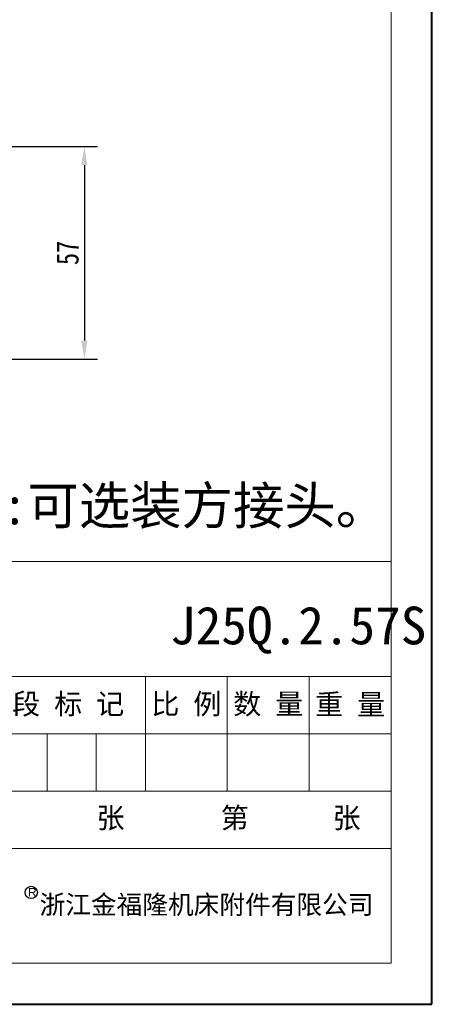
# Model space of a CAD drawing. Header units: millimetres. Extents: x 3144 to 4067, y -174 to 478.
# Tile 14 of 39: x 3956 to 4067, y -174 to 90. Entities that reach past the tile are written whole.
import ezdxf

# ---------------------------------------------------------------- set-up
doc = ezdxf.new("R2010")
doc.units = ezdxf.units.MM
doc.linetypes.add('CENTER2', pattern=[28.575, 19.05, -3.175, 3.175, -3.175])
doc.layers.add('标注', color=1, linetype='Continuous', lineweight=13)
doc.layers.add('标注线', color=7, linetype='Continuous', lineweight=15)
doc.styles.get("Standard").update_dxf_attribs({"font": '仿宋_GB2312.ttf', "width": 0.8})
doc.styles.add('样式 6', font='仿宋_GB2312.ttf')
doc.dimstyles.new('副本 ISO-25.1', dxfattribs={"dimtxt": 6, "dimasz": 5, "dimexe": 3.5, "dimexo": 0.625, "dimgap": 1.5, "dimtad": 1, "dimdsep": 46, "dimtxsty": 'Standard', "dimcen": 2.5, "dimadec": 0, "dimazin": 0, "dimtfac": 1, "dimtmove": 0, "dimatfit": 3, "dimfxl": 0, "dimarcsym": 0})

# ---------------------------------------------------------------- blocks, each defined once
blk = doc.blocks.new('*D2034')
at = {"color": 0, "lineweight": -2}
for p, q in [((3918.82, 55.6), (3976.58, 55.6)), ((3973.08, 50.6), (3973.08, 3.6)), ((3918.82, -1.4), (3976.58, -1.4))]:
    blk.add_line(p, q, dxfattribs=at)
at = {"color": 0, "lineweight": 9}
for points in [[(3972.25, 50.6), (3973.91, 50.6), (3973.08, 55.6)], [(3972.25, 3.6), (3973.91, 3.6), (3973.08, -1.4)]]:
    blk.add_solid(points, dxfattribs=at)
at = {"layer": 'Defpoints', "color": 0, "lineweight": 9}
for p in [(3918.2, 55.6), (3918.2, -1.4), (3973.08, -1.4)]:
    blk.add_point(p, dxfattribs=at)
at = {"color": 0, "lineweight": 9, "insert": (3968.58, 27.1), "char_height": 6, "attachment_point": 5, "rotation": 90}
blk.add_mtext('57', dxfattribs=at)

msp = doc.modelspace()

# ---------------------------------------------------------------- linework, layer by layer
at = {"color": 7, "lineweight": 40}
for p, q in [((4066.314, -174.189), (4066.314, 477.966)), ((3144.075, -174.189), (4066.314, -174.189))]:
    msp.add_line(p, q, dxfattribs=at)
at = {"color": 7, "lineweight": 13}
for p, q in [((4055.335, -163.21), (4055.335, 466.987)), ((3563.441, -55.615), (4055.335, -55.615)), ((3660.09, -163.21), (4055.335, -163.21))]:
    msp.add_line(p, q, dxfattribs=at)
at = {"color": 7, "lineweight": 15}
for p, q in [((3936.762, -86.357), (4055.335, -86.357)), ((3989.461, -117.098), (3989.461, -86.357)), ((4011.419, -117.098), (4011.419, -86.357)), ((4033.377, -117.098), (4033.377, -86.357)), ((3936.762, -101.727), (4055.335, -101.727)), ((3963.111, -117.098), (3963.111, -101.727)), ((3976.286, -117.098), (3976.286, -101.727)), ((3921.391, -117.098), (4055.335, -117.098)), ((3936.762, -132.469), (4055.335, -132.469))]:
    msp.add_line(p, q, dxfattribs=at)
at = {"layer": '标注', "color": 7, "lineweight": 30}
msp.add_circle((3958.83, -144.225), 1.652, dxfattribs=at)

# ---------------------------------------------------------------- texts
at = {"color": 7, "char_height": 10.1067, "attachment_point": 1, "style": '样式 6'}
for s, insert in [('备注:可选装方接头。', (3923.37, -35.516)), ('J25Q.2.57S', (3996.066, -67.66))]:
    msp.add_mtext(s, dxfattribs=dict(at, insert=insert))
at = {"color": 7, "linetype": 'CENTER2', "lineweight": 18, "char_height": 5.51273, "width": 59.55363, "attachment_point": 1, "style": '样式 6'}
for s, insert in [('{\\fSimSun|b0|i0|c134|p2;  共       张}', (3935.085, -121.495)), ('{\\fSimSun|b0|i0|c134|p2;  第      张}', (4002.155, -121.495))]:
    msp.add_mtext(s, dxfattribs=dict(at, insert=insert))
at = {"layer": '标注', "color": 7, "lineweight": 9, "attachment_point": 1, "style": '样式 6'}
for s, insert, char_height, width in [('{\\fArial|b0|i0|c0|p32;R}', (3957.984, -143.035), 2.2632, 1.61494), ('{\\fSimHei|b0|i0|c134|p2;浙江金福隆机床附件有限公司}', (3961.056, -144.957), 5.05179, 95.16319)]:
    msp.add_mtext(s, dxfattribs=dict(at, insert=insert, char_height=char_height, width=width))
at = {"layer": '标注线', "color": 7, "lineweight": 18, "char_height": 5.5127, "attachment_point": 5, "style": '样式 6'}
for s, insert, width in [('阶 段 标 记', (3963.111, -94.042), 52.69941), ('比 例', (4000.44, -94.042), 21.95809), ('数 量', (4022.398, -94.042), 21.95809), ('重 量', (4044.356, -94.042), 21.95809)]:
    msp.add_mtext(s, dxfattribs=dict(at, insert=insert, width=width))

# ---------------------------------------------------------------- dimensions: what is measured, and where the dimension line sits
at = {"color": 5, "lineweight": 9}
dim = msp.add_linear_dim(base=(3973.08, -1.4), p1=(3918.195, 55.6), p2=(3918.195, -1.4), angle=90, dimstyle='副本 ISO-25.1', dxfattribs=at)
dim.commit()
dim.dimension.update_dxf_attribs({"geometry": '*D2034', "text_midpoint": (3968.58, 27.1)})

doc.saveas('drawing.dxf')
